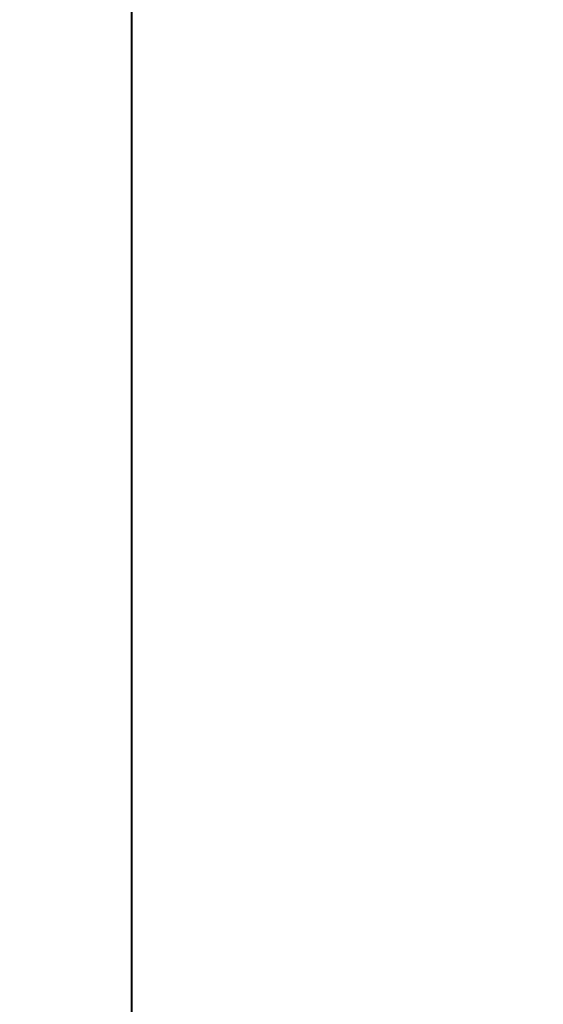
# Model space of a CAD drawing. Header units: millimetres. Extents: x -7955266 to 72030, y -46136 to 9299934.
# Tile 38 of 203: x -5185684 to -5183937, y 6616717 to 6620005. Entities that reach past the tile are written whole.
import ezdxf

# ---------------------------------------------------------------- set-up
doc = ezdxf.new("R2010")
doc.units = ezdxf.units.MM
doc.header["$LTSCALE"] = 10
doc.layers.add('IE_zwody', color=140, linetype='Continuous', lineweight=40)

msp = doc.modelspace()

# ---------------------------------------------------------------- linework, layer by layer
at = {"layer": 'IE_zwody'}
msp.add_lwpolyline([(-5102111.1, 6635553.8), (-5129770.9, 6635554.1), (-5129770.9, 6626916.8), (-5185310.9, 6626916.8), (-5185310.9, 6613467.6)], dxfattribs=at)

doc.saveas('drawing.dxf')
